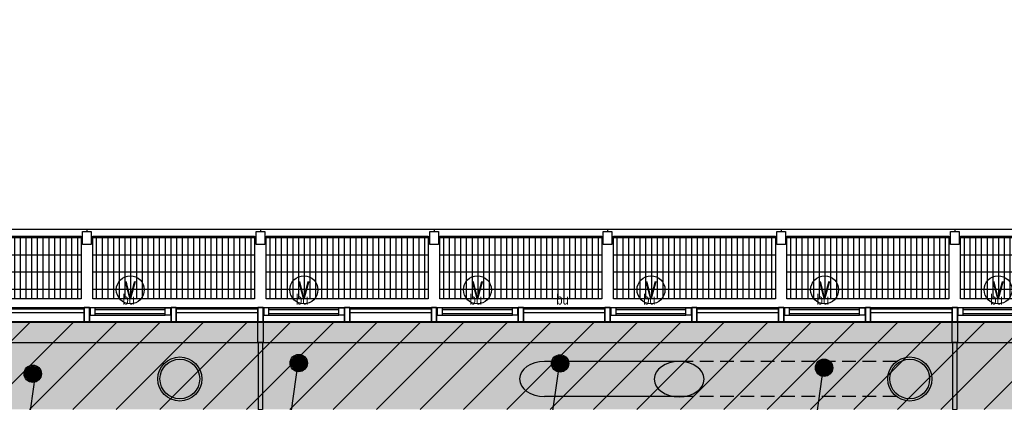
# Model space of a CAD drawing. Header units: millimetres. Extents: x -4107 to 114693, y -37499 to 54671.
# Tile 127 of 156: x 60447 to 71792, y 36176 to 40586. Entities that reach past the tile are written whole.
import ezdxf
from ezdxf.enums import TextEntityAlignment as Align

# ---------------------------------------------------------------- set-up
doc = ezdxf.new("R2010")
doc.units = ezdxf.units.MM
doc.header["$LTSCALE"] = 50
doc.linetypes.add('XREF_06_werkset$0$B0702', pattern=[4.6875, 3.125, -1.5625])
for name, color, linetype in [('FOK_ BRANDSLANGHASPELS', 2, 'Continuous'), ('FOK_22_BINNENWANDEN', 2, 'Continuous'), ('XREF_06_PLAFOND$0$AA00VV4-_SOLID252', 254, 'Continuous'), ('XREF_06_Sprinkler installatie$0$WL$1----', 3, 'Continuous'), ('XREF_06_Sprinkler installatie$0$WL524---', 4, 'Continuous'), ('XREF_06_Sprinkler installatie$0$WL6516--', 4, 'Continuous'), ('XREF_06_werkset$0$AA23NH2-_STAAL', 242, 'Continuous'), ('XREF_06_werkset$0$AI28XH2-_STAAL', 1, 'Continuous'), ('XREF_06_werkset$0$AI31----_BUITENKOZ', 242, 'Continuous'), ('XREF_06_werkset$0$AI31XH4-_ALUMINIUM', 242, 'Continuous'), ('XREF_06_werkset$0$AI32XI--_HOUT', 242, 'Continuous'), ('XREF_06_werkset$0$AL$1A---_ALGEMEEN', 7, 'Continuous'), ('XREF_06_werkset$0$AL21RO0-_GLASPLAAT', 2, 'Continuous'), ('XREF_06_werkset$0$AL23NH2-_STAAL', 1, 'Continuous'), ('XREF_06_werkset$0$AL28XH2-_STAAL', 4, 'Continuous'), ('XREF_06_werkset$0$AL31----_BUITENKOZ', 2, 'Continuous'), ('XREF_06_werkset$0$AL31XH4-_ALUMINIUM', 2, 'Continuous'), ('XREF_06_werkset$0$AT$1A---_ALGEMEEN', 7, 'Continuous'), ('XREF_06_werkset$0$AT$8A---_HULPLIJNEN', 241, 'Continuous')]:
    doc.layers.add(name, color=color, linetype=linetype)
doc.styles.add('XREF_06_Sprinkler installatie$0$Standard', font='txt')
doc.styles.add('XREF_06_werkset$0$00_100', font='ABTPR.SHX', dxfattribs={"width": 0.8, "height": 120})
doc.styles.add('XREF_06_werkset$0$02_100', font='B-GBP.SHX', dxfattribs={"width": 0.8, "height": 250})

# ---------------------------------------------------------------- blocks, each defined once
blk = doc.blocks.new('XREF_06_Sprinkler installatie$0$SP-KOP02')
at = {"color": 0, "linetype": 'Continuous'}
for p, q in [((-0.87, -0.02), (0.02, 0.87)), ((-0.85, -0.22), (0.22, 0.85)), ((-0.84, 0.23), (-0.23, 0.84)), ((-0.79, -0.38), (0.38, 0.79)), ((-0.7, -0.52), (0.52, 0.7)), ((-0.6, -0.64), (0.64, 0.6)), ((-0.47, -0.74), (0.74, 0.47)), ((-0.32, -0.81), (0.81, 0.32)), ((-0.14, -0.86), (0.86, 0.14)), ((0.07, -0.87), (0.87, -0.07)), ((0.38, -0.79), (0.79, -0.38))]:
    blk.add_line(p, q, dxfattribs=at)
at = {"color": 0, "linetype": 'Continuous', "const_width": 0.875}
blk.add_lwpolyline([(-0.44, 0, 1), (0.44, 0, 1)], format="xyb", close=True, dxfattribs=at)
at = {"color": 0, "linetype": 'Continuous'}
for radius in [1, 0.875]:
    blk.add_circle((0, 0), radius, dxfattribs=at)
at = {"color": 0, "linetype": 'Continuous', "style": 'XREF_06_Sprinkler installatie$0$Standard', "flags": 1}
for tag, p in [('SP_MATCODE', (2, 2)), ('SP_TEMP', (2, -3)), ('SP_DOORL', (2, -5)), ('SP_KFACT', (2, -7)), ('SP_SPRHK', (2, -9)), ('SP_KLEP', (2, -11))]:
    blk.add_attdef(tag, p, '', height=1, dxfattribs=at)
blk = doc.blocks.new('XREF_06_Sprinkler installatie')
at = {"layer": 'XREF_06_Sprinkler installatie$0$WL$1----'}
h = blk.add_hatch(dxfattribs=at)
h.set_pattern_fill('JIS_WOOD', color=256, scale=500, style=0)
h.set_pattern_definition([(45, (0, -36464.7), (-250, 250), [])])
h.paths.add_polyline_path([(30744, 36095), (95371, 36095), (86389, -27328), (59723, -18674), (68741, 7764), (69242, 10785), (68849, 13406), (67639, 16024), (65646, 18160), (63178, 19545), (60388, 20131), (28895, 21976)], flags=16)
h.paths.add_polyline_path([(29854, 37109), (96538, 37109), (87224, -28665), (58654, -19393), (68002, 8015), (68350, 9912), (68461, 10706), (68321, 11469), (68230, 12766), (68109, 13218), (67907, 13527), (67399, 14921), (67173, 15065), (66710, 15980), (66021, 16693), (65105, 17592), (63975, 18326), (62833, 18842), (59823, 19384), (28024, 21253)])
blk.add_lwpolyline([(29854, 37109), (96538, 37109), (87224, -28665), (58654, -19393), (68002, 8015), (68350, 9912), (68461, 10706), (68321, 11469), (68230, 12766), (68109, 13218), (67907, 13527), (67399, 14921), (67173, 15065), (66710, 15980), (66021, 16693), (65105, 17592), (63975, 18326), (62833, 18842), (59823, 19384), (28024, 21253)], close=True, dxfattribs=at)
at = {"layer": 'XREF_06_Sprinkler installatie$0$WL524---'}
for p, q in [((62756, 30275), (63653, 36605)), ((66662, 36613), (66469, 35251)), ((69706, 36581), (69458, 34827)), ((59805, 30678), (60628, 36493))]:
    blk.add_line(p, q, dxfattribs=at)
at = {"layer": 'XREF_06_Sprinkler installatie$0$WL6516--', "xscale": 99.9999999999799, "yscale": 100, "zscale": 100, "rotation": 7.589429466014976}
for p in [(63662, 36628), (66674, 36624), (69715, 36575), (60597, 36505)]:
    blk.add_blockref('XREF_06_Sprinkler installatie$0$SP-KOP02', p, dxfattribs=at)
blk = doc.blocks.new('XREF_06_PLAFOND')
at = {"layer": 'XREF_06_PLAFOND$0$AA00VV4-_SOLID252'}
h = blk.add_hatch(color=256, dxfattribs=at)
edge = h.paths.add_edge_path()
edge.add_line((87220, -28653), (96531, 37100))
edge.add_line((96531, 37100), (29925, 37100))
edge.add_line((29925, 37100), (27765, 20607))
edge.add_line((27765, 20607), (31098, 20429))
edge.add_line((31098, 20429), (31103, 20519))
edge.add_line((31103, 20519), (31163, 20516))
edge.add_line((31163, 20516), (31182, 20830))
edge.add_line((31182, 20830), (60332, 19103))
edge.add_arc((59885, 10785), 8330, -18.8339, 86.9194, ccw=False)
edge.add_line((67769, 8096), (58457, -19219))
edge.add_line((58457, -19219), (58453, -19217))
edge.add_line((58453, -19217), (58423, -19307))
edge.add_line((58423, -19307), (87220, -28653))
edge = h.paths.add_edge_path(flags=16)
edge.add_arc((59885, 10785), 9330, 341.176, 446.6105)
edge.add_line((60436, 20099), (31243, 21828))
edge.add_line((31243, 21828), (28955, 21951))
edge.add_line((28955, 21951), (30807, 36095))
edge.add_line((30807, 36095), (95374, 36095))
edge.add_line((95374, 36095), (86393, -27328))
edge.add_line((86393, -27328), (59702, -18666))
edge.add_line((59702, -18666), (68716, 7775))
blk = doc.blocks.new('gevelaansluiting recht')
blk.add_hatch(color=256).paths.add_polyline_path([(4, 30), (-4, -30), (-237, 3), (-229, 63)])
for points in [[(-992, 166), (-999, 116)], [(-236, 8), (-999, 116)], [(-229, 58), (-992, 166)]]:
    blk.add_lwpolyline(points)
blk.add_lwpolyline([(4, 30), (-4, -30), (-237, 3), (-229, 63)], close=True)
blk = doc.blocks.new('XREF_06_werkset$0$281B508F')
for radius in [254, 229]:
    blk.add_circle((0, 0), radius)
blk = doc.blocks.new('XREF_06_werkset$0$V-H-28X00B_09145B1')
at = {"layer": 'XREF_06_werkset$0$AI28XH2-_STAAL'}
for p, q in [((68044, 36648), (66494, 36648)), ((68044, 36242), (66494, 36242))]:
    blk.add_line(p, q, dxfattribs=at)
at = {"layer": 'XREF_06_werkset$0$AI28XH2-_STAAL', "linetype": 'XREF_06_werkset$0$B0702'}
for p, q in [((70550, 36648), (68044, 36648)), ((70550, 36242), (68044, 36242))]:
    blk.add_line(p, q, dxfattribs=at)
at = {"layer": 'XREF_06_werkset$0$AI28XH2-_STAAL'}
blk.add_ellipse((66494, 36445), major_axis=(-287, 0), ratio=0.707107, start_param=-1.570796, end_param=1.570796, dxfattribs=at)
at = {"layer": 'XREF_06_werkset$0$AL28XH2-_STAAL'}
blk.add_ellipse((68046, 36443), major_axis=(287, 0), ratio=0.707107, start_param=3.141593, end_param=9.424778, dxfattribs=at)
for p in [(62292, 36445), (70703, 36445)]:
    blk.add_blockref('XREF_06_werkset$0$281B508F', p, dxfattribs=at)
blk = doc.blocks.new('XREF_06_werkset$0$V-K-39-003Y_B09145W02')
at = {"color": 0, "linetype": 'ByBlock'}
blk.add_lwpolyline([(-60, -9), (-60, 161), (0, 161), (0, -9)], close=True, dxfattribs=at)
blk = doc.blocks.new('XREF_06_werkset$0$V-K-39-003_B09145W02')
at = {"color": 0, "linetype": 'ByBlock'}
blk.add_lwpolyline([(60, -9), (60, 161), (0, 161), (0, -9)], close=True, dxfattribs=at)
blk = doc.blocks.new('XREF_06_werkset$0$V-H-31-00K_B09145W02')
at = {"layer": 'XREF_06_werkset$0$AI31----_BUITENKOZ'}
for p, q in [((60, 80.5), (1000, 80.5)), ((60, -89.5), (1000, -89.5))]:
    blk.add_line(p, q, dxfattribs=at)
at = {"layer": 'XREF_06_werkset$0$AL31----_BUITENKOZ'}
for p, q in [((60, 65.5), (1000, 65.5)), ((60, 20.5), (1000, 20.5))]:
    blk.add_line(p, q, dxfattribs=at)
for name, p in [('XREF_06_werkset$0$V-K-39-003_B09145W02', (0, -80.5)), ('XREF_06_werkset$0$V-K-39-003Y_B09145W02', (1060, -80.5))]:
    blk.add_blockref(name, p, dxfattribs=at)
blk = doc.blocks.new('XREF_06_werkset$0$V-K-39-005Y_B09145W02')
at = {"color": 0}
blk.add_lwpolyline([(-67, 0), (-67, 85), (0, 85), (0, 0)], close=True, dxfattribs=at)
blk = doc.blocks.new('XREF_06_werkset$0$V-K-39-005_B09145W02')
at = {"color": 0}
blk.add_lwpolyline([(67, 0), (67, 85), (0, 85), (0, 0)], close=True, dxfattribs=at)
blk = doc.blocks.new('XREF_06_werkset$0$V-H-31-00J_B09145W02')
at = {"layer": 'XREF_06_werkset$0$AI31XH4-_ALUMINIUM'}
for p, q in [((60, 80), (1000, 80)), ((127, 76), (933, 76)), ((60, -90), (1000, -90)), ((127, -10), (933, -10))]:
    blk.add_line(p, q, dxfattribs=at)
at = {"layer": 'XREF_06_werkset$0$AL$1A---_ALGEMEEN'}
blk.add_circle((530, 284), 161, dxfattribs=at)
at = {"layer": 'XREF_06_werkset$0$AL31XH4-_ALUMINIUM'}
for p, q in [((127, 56), (933, 56)), ((127, 10), (933, 10))]:
    blk.add_line(p, q, dxfattribs=at)
for name, p in [('XREF_06_werkset$0$V-K-39-003_B09145W02', (0, -80)), ('XREF_06_werkset$0$V-K-39-003Y_B09145W02', (1060, -80))]:
    blk.add_blockref(name, p, dxfattribs=at)
at = {"layer": 'XREF_06_werkset$0$AL31XH4-_ALUMINIUM', "xscale": 0.8955223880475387}
for name, p in [('XREF_06_werkset$0$V-K-39-005_B09145W02', (67, -10)), ('XREF_06_werkset$0$V-K-39-005Y_B09145W02', (993, -10))]:
    blk.add_blockref(name, p, dxfattribs=at)
at = {"layer": 'XREF_06_werkset$0$AT$1A---_ALGEMEEN', "color": 7, "style": 'XREF_06_werkset$0$02_100', "width": 0.8}
blk.add_text('v', height=250, dxfattribs=at).set_placement((530, 313), align=Align.MIDDLE_CENTER)
at = {"layer": 'XREF_06_werkset$0$AT$8A---_HULPLIJNEN', "color": 1, "style": 'XREF_06_werkset$0$00_100', "width": 0.8}
blk.add_text('bu', height=120, dxfattribs=at).set_placement((440, 114))
blk = doc.blocks.new('XREF_06_werkset$0$281KOF8D')
blk.add_lwpolyline([(-50, -75), (50, -75), (50, 75), (-50, 75)], close=True)
blk = doc.blocks.new('XREF_06_werkset$0$V-H-00-01ZX_09145B1')
at = {"layer": 'XREF_06_werkset$0$AA23NH2-_STAAL', "color": 13}
for p, q in [((67, 805), (1933, 805)), ((108, 820), (108, 100)), ((174, 820), (174, 100)), ((240, 820), (240, 100)), ((306, 820), (306, 100)), ((372, 820), (372, 100)), ((438, 820), (438, 100)), ((504, 820), (504, 100)), ((570, 820), (570, 100)), ((636, 820), (636, 100)), ((702, 820), (702, 100)), ((768, 820), (768, 100)), ((834, 820), (834, 100)), ((900, 820), (900, 100)), ((966, 820), (966, 100)), ((1032, 820), (1032, 100)), ((1098, 820), (1098, 100)), ((1164, 820), (1164, 100)), ((1230, 820), (1230, 100)), ((1296, 820), (1296, 100)), ((1362, 820), (1362, 100)), ((1428, 820), (1428, 100)), ((1494, 820), (1494, 100)), ((1560, 820), (1560, 100)), ((1626, 820), (1626, 100)), ((1692, 820), (1692, 100)), ((1758, 820), (1758, 100)), ((1824, 820), (1824, 100)), ((1890, 820), (1890, 100)), ((67, 607), (1933, 607)), ((67, 409), (1933, 409)), ((67, 211), (1933, 211))]:
    blk.add_line(p, q, dxfattribs=at)
at = {"layer": 'XREF_06_werkset$0$AI28XH2-_STAAL'}
for p, q in [((-50, 901), (50, 901)), ((1950, 901), (2050, 901))]:
    blk.add_line(p, q, dxfattribs=at)
at = {"layer": 'XREF_06_werkset$0$AL21RO0-_GLASPLAAT', "color": 3}
blk.add_lwpolyline([(0, 900), (2000, 900)], dxfattribs=at)
at = {"layer": 'XREF_06_werkset$0$AL23NH2-_STAAL'}
blk.add_lwpolyline([(1933, 100), (67, 100), (67, 820), (67, 820), (67, 820), (1933, 820), (1933, 100), (1933, 100)], close=True, dxfattribs=at)
at = {"layer": 'XREF_06_werkset$0$AL28XH2-_STAAL'}
for p, q in [((0, 901), (0, 875)), ((2000, 901), (2000, 875))]:
    blk.add_line(p, q, dxfattribs=at)
at = {"layer": 'XREF_06_werkset$0$AL28XH2-_STAAL', "xscale": -1}
for p in [(0, 800), (2000, 800)]:
    blk.add_blockref('XREF_06_werkset$0$281KOF8D', p, dxfattribs=at)
blk = doc.blocks.new('XREF_06_werkset')
at = {"layer": 'XREF_06_werkset$0$AI32XI--_HOUT'}
blk.add_line((30071, 36865), (96260, 36864), dxfattribs=at)
for name, p in [('XREF_06_werkset$0$V-H-00-01ZX_09145B1', (59221, 37270)), ('XREF_06_werkset$0$V-H-00-01ZX_09145B1', (61221, 37270)), ('XREF_06_werkset$0$V-H-00-01ZX_09145B1', (63221, 37270)), ('XREF_06_werkset$0$V-H-00-01ZX_09145B1', (65221, 37270)), ('XREF_06_werkset$0$V-H-00-01ZX_09145B1', (67221, 37270)), ('XREF_06_werkset$0$V-H-00-01ZX_09145B1', (69221, 37270)), ('XREF_06_werkset$0$V-H-00-01ZX_09145B1', (71221, 37270)), ('XREF_06_werkset$0$V-H-31-00J_B09145W02', (61191, 37189)), ('XREF_06_werkset$0$V-H-31-00J_B09145W02', (63191, 37189)), ('XREF_06_werkset$0$V-H-31-00J_B09145W02', (65191, 37189)), ('XREF_06_werkset$0$V-H-31-00J_B09145W02', (67191, 37189)), ('XREF_06_werkset$0$V-H-31-00J_B09145W02', (69191, 37189)), ('XREF_06_werkset$0$V-H-31-00J_B09145W02', (71191, 37189)), ('XREF_06_werkset$0$V-H-31-00K_B09145W02', (60191, 37189)), ('XREF_06_werkset$0$V-H-31-00K_B09145W02', (62191, 37189)), ('XREF_06_werkset$0$V-H-31-00K_B09145W02', (64191, 37189)), ('XREF_06_werkset$0$V-H-31-00K_B09145W02', (66191, 37189)), ('XREF_06_werkset$0$V-H-31-00K_B09145W02', (68191, 37189)), ('XREF_06_werkset$0$V-H-31-00K_B09145W02', (70191, 37189)), ('XREF_06_werkset$0$V-H-28X00B_09145B1', (0, 0))]:
    blk.add_blockref(name, p)
at = {"layer": 'XREF_06_werkset$0$AT$8A---_HULPLIJNEN', "color": 1, "style": 'XREF_06_werkset$0$00_100', "width": 0.8}
blk.add_text('bu', height=120, rotation=360, dxfattribs=at).set_placement((66631, 37303))
blk = doc.blocks.new('A$C4D8164B4')
at = {"layer": 'FOK_ BRANDSLANGHASPELS', "color": 2}
blk.add_circle((20000, 20000), 20000, dxfattribs=at)

msp = doc.modelspace()

# ---------------------------------------------------------------- block references
for name in ['XREF_06_werkset', 'XREF_06_Sprinkler installatie', 'XREF_06_Sprinkler installatie', 'XREF_06_PLAFOND', 'XREF_06_PLAFOND']:
    msp.add_blockref(name, (0, 0))
at = {"layer": 'FOK_22_BINNENWANDEN', "color": 5}
for p in [(41313.6, 11409.4), (65187.1, 382.2)]:
    msp.add_blockref('A$C4D8164B4', p, dxfattribs=at)
at = {"layer": 'FOK_22_BINNENWANDEN', "rotation": 98.0597010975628}
for p in [(63220.9, 37099.7), (71220.9, 37099.7)]:
    msp.add_blockref('gevelaansluiting recht', p, dxfattribs=at)

doc.saveas('drawing.dxf')
